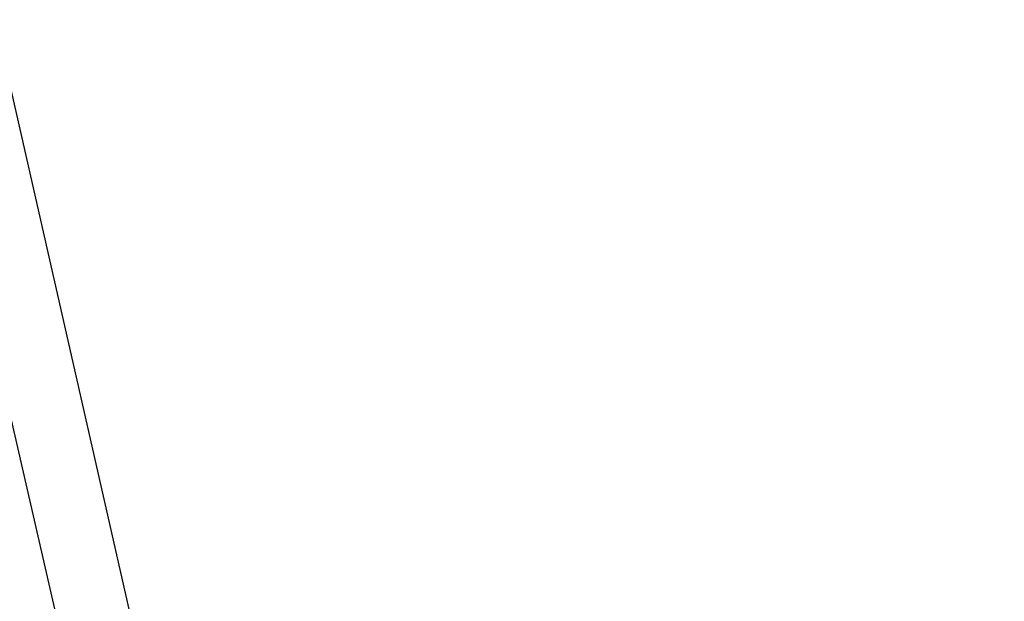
# Model space of a CAD drawing. Header units: millimetres. Extents: x -25 to 235, y -115 to 136.
# Tile 208 of 256: x 2.54536 to 2.56022, y 106.46765 to 106.47643. Entities that reach past the tile are written whole.
import ezdxf

# ---------------------------------------------------------------- set-up
doc = ezdxf.new("R2010")
doc.units = ezdxf.units.MM
doc.header["$LTSCALE"] = 81.481481
for name, color, linetype in [('201', 7, 'CONTINUOUS'), ('226', 7, 'CONTINUOUS'), ('235', 7, 'CONTINUOUS'), ('239', 7, 'CONTINUOUS'), ('247', 7, 'CONTINUOUS'), ('64', 7, 'CONTINUOUS')]:
    doc.layers.add(name, color=color, linetype=linetype)

msp = doc.modelspace()

# ---------------------------------------------------------------- linework, layer by layer
at = {"layer": '201', "linetype": 'CONTINUOUS'}
msp.add_3dface([(2.557575, 106.420984, 4.37), (2.528339, 106.516612, 4.370699), (2.535893, 106.5165, 4.690303), (2.557575, 106.420984, 4.37)], dxfattribs=at)
at = {"layer": '226', "linetype": 'CONTINUOUS'}
msp.add_3dface([(2.553526, 106.434229, -1.336), (2.524289, 106.529859, -1.336214), (2.53099, 106.532537, -1.016609), (2.553526, 106.434229, -1.336)], dxfattribs=at)
at = {"layer": '235', "linetype": 'CONTINUOUS'}
msp.add_3dface([(2.363114, 106.470861, -3.661742), (2.972671, 106.552347, -3.711007), (2.943449, 106.64798, -3.711607), (2.363114, 106.470861, -3.661742)], dxfattribs=at)
at = {"layer": '239', "linetype": 'CONTINUOUS'}
msp.add_3dface([(2.712191, 106.471207, -3.945645), (2.298619, 106.344567, -3.975684), (2.269421, 106.440207, -3.976308), (2.712191, 106.471207, -3.945645)], dxfattribs=at)
at = {"layer": '247', "color": 7, "linetype": 'CONTINUOUS', "true_color": 0x282828}
for points in [[(3.171947, 106.727853, -1.342987), (3.230544, 106.74572, -1.364012), (2.323465, 106.468461, -1.336214), (3.171947, 106.727853, -1.342987)], [(3.105726, 106.707609, -1.342215), (3.171947, 106.727853, -1.342987), (2.323465, 106.468461, -1.336214), (3.105726, 106.707609, -1.342215)], [(3.105726, 106.707609, -1.342215), (2.323465, 106.468461, -1.336214), (2.524289, 106.529859, -1.336214), (3.105726, 106.707609, -1.342215)]]:
    msp.add_3dface(points, dxfattribs=at)
at = {"layer": '64', "linetype": 'CONTINUOUS'}
for points in [[(2.560225, 106.436906, -1.016466), (2.871975, 106.531589, -1.336), (2.553526, 106.434229, -1.336), (2.560225, 106.436906, -1.016466)], [(2.565127, 106.420871, 4.689533), (2.876025, 106.518344, 4.37), (2.557575, 106.420984, 4.37), (2.565127, 106.420871, 4.689533)]]:
    msp.add_3dface(points, dxfattribs=at)

doc.saveas('drawing.dxf')
